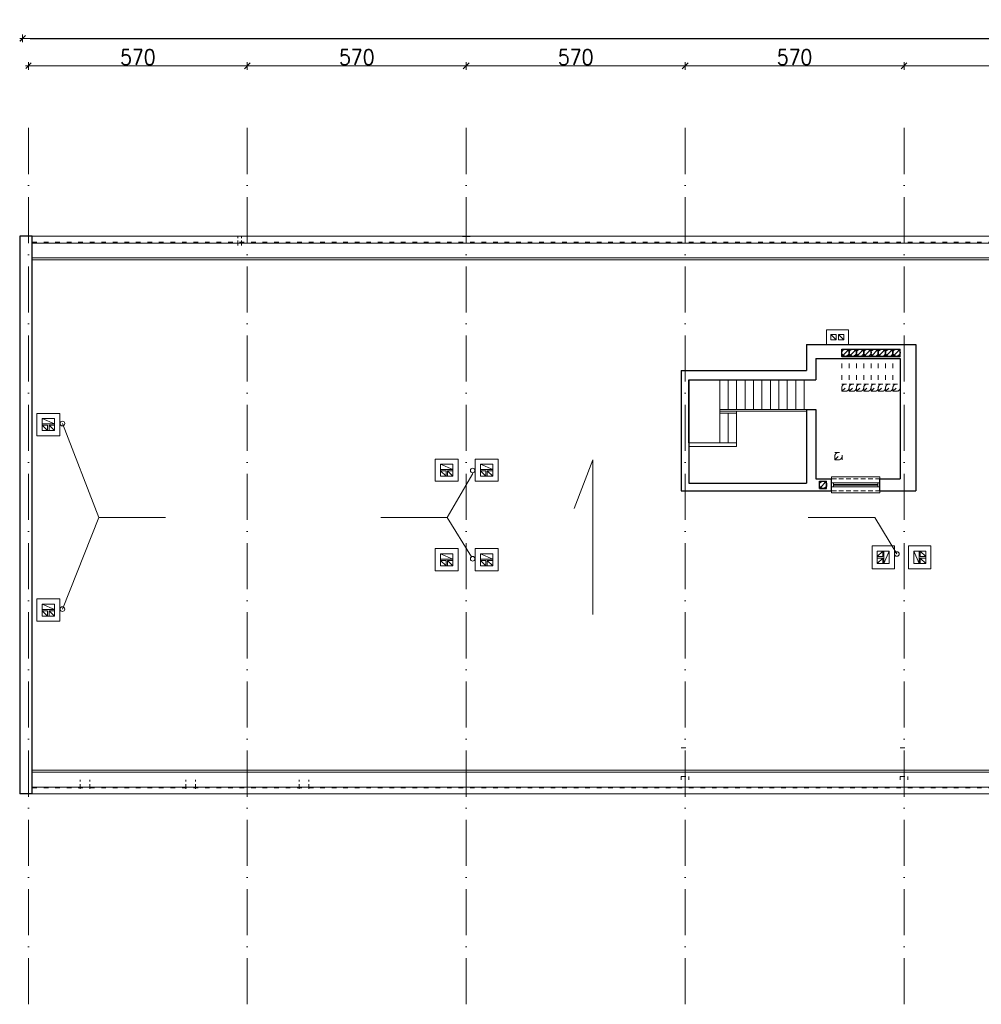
# Model space of a CAD drawing. Header units: millimetres. Extents: x -6513 to 30474, y -6915 to 65597.
# Tile 210 of 256: x -2767 to -263, y 27552 to 30115. Entities that reach past the tile are written whole.
import ezdxf

# ---------------------------------------------------------------- set-up
doc = ezdxf.new("R2010")
doc.units = ezdxf.units.MM
for name, pattern in [('ACAD_ISO03W100', [30, 12, -18]), ('ACAD_ISO10W100', [18, 12, -3, 0, -3]), ('DASHED', [19.05, 12.7, -6.35])]:
    doc.linetypes.add(name, pattern=pattern)
doc.layers.get('0').update_dxf_attribs({"color": 8})
doc.layers.get('Defpoints').update_dxf_attribs({"color": 8})
for name, color, linetype, lineweight in [('A_osie', 8, 'ACAD_ISO10W100', 5), ('A_przerywana', 8, 'ACAD_ISO03W100', 5), ('A_przerywane', 8, 'DASHED', 5), ('A_Wymiary', 8, 'Continuous', 9), ('ARCHWIG CIEŃKO', 8, 'Continuous', 13), ('cieńkie', 8, 'Continuous', 9), ('widokowe ARCHWIG', 8, 'Continuous', 5), ('Ściany ARCHWIG', 8, 'Continuous', 30)]:
    doc.layers.add(name, color=color, linetype=linetype, lineweight=lineweight)
doc.styles.get("Standard").update_dxf_attribs({"font": 'txt.shx', "width": 0.9})
doc.dimstyles.new('1-100 MAŁE WYMIARY DOD', dxfattribs={"dimscale": 4, "dimtxt": 2.5, "dimasz": 2.5, "dimexe": 1.25, "dimexo": 0.625, "dimtad": 1, "dimdec": 0, "dimtxsty": 'Standard', "dimblk": 'znacznik', "dimcen": 2.5, "dimdle": 0.004, "dimse1": 1, "dimse2": 1, "dimadec": 0, "dimazin": 0, "dimtfac": 1, "dimtdec": 0, "dimtmove": 0, "dimatfit": 3, "dimfxl": 0, "dimarcsym": 0})

# ---------------------------------------------------------------- blocks, each defined once
blk = doc.blocks.new('znacznik')
for p, q in [((-0.38, -0.38), (0.34, 0.34)), ((0, 0.5), (0, -0.5)), ((0.38, 0), (-1.43, 0))]:
    blk.add_line(p, q)
blk = doc.blocks.new('*D23')
at = {"layer": 'A_Wymiary', "color": 0, "lineweight": -2}
blk.add_line((-2739.1, 30066.6), (7571.9, 30066.6), dxfattribs=at)
at = {"layer": 'Defpoints', "color": 0}
for p in [(7591.9, 30066.6), (-2759.1, 29562.3), (7591.9, 29562.3)]:
    blk.add_point(p, dxfattribs=at)
at = {"layer": 'A_Wymiary', "color": 0, "lineweight": -2, "xscale": 20, "yscale": 20, "zscale": 20, "rotation": 180}
blk.add_blockref('znacznik', (-2759.1, 30066.6), dxfattribs=at)
at = {"layer": 'A_Wymiary', "color": 0, "lineweight": -2, "xscale": 20, "yscale": 20, "zscale": 20}
blk.add_blockref('znacznik', (7591.9, 30066.6), dxfattribs=at)
at = {"layer": 'A_Wymiary', "color": 0, "insert": (2407.8, 30089.1), "char_height": 40, "attachment_point": 5}
blk.add_mtext('10351', dxfattribs=at)

msp = doc.modelspace()

# ---------------------------------------------------------------- linework, layer by layer
at = {"layer": 'A_osie', "ltscale": 10}
for p, q in [((-2744.073, 27552.269), (-2744.073, 29858.878)), ((-2174.073, 27552.269), (-2174.073, 29858.878)), ((-1604.073, 27552.269), (-1604.073, 29858.878)), ((-1034.073, 27552.269), (-1034.073, 29858.878)), ((-464.073, 27552.269), (-464.073, 29858.878))]:
    msp.add_line(p, q, dxfattribs=at)
at = {"layer": 'A_przerywana'}
for p, q in [((-2734.073, 29535.933), (7571.927, 29535.933)), ((-2734.073, 29535.933), (7571.927, 29535.933)), ((-626.073, 29147.933), (-626.073, 29238.933)), ((-626.073, 29147.933), (-626.073, 29238.933)), ((-607.073, 29147.933), (-607.073, 29238.933)), ((-607.073, 29147.933), (-607.073, 29238.933)), ((-588.073, 29147.933), (-588.073, 29238.933)), ((-588.073, 29147.933), (-588.073, 29238.933)), ((-569.073, 29147.933), (-569.073, 29238.933)), ((-569.073, 29147.933), (-569.073, 29238.933)), ((-550.073, 29147.933), (-550.073, 29238.933)), ((-550.073, 29147.933), (-550.073, 29238.933)), ((-531.073, 29147.933), (-531.073, 29238.933)), ((-531.073, 29147.933), (-531.073, 29238.933)), ((-512.073, 29147.933), (-512.073, 29238.933)), ((-512.073, 29147.933), (-512.073, 29238.933)), ((-493.073, 29147.933), (-493.073, 29238.933)), ((-493.073, 29147.933), (-493.073, 29238.933)), ((-493.073, 29147.933), (-493.073, 29238.933)), ((-493.073, 29147.933), (-493.073, 29238.933)), ((-474.073, 29147.933), (-474.073, 29238.933)), ((-474.073, 29147.933), (-474.073, 29238.933)), ((-626.073, 29147.933), (-607.073, 29166.933)), ((-626.073, 29166.933), (-607.073, 29166.933)), ((-626.073, 29147.933), (-607.073, 29166.933)), ((-626.073, 29166.933), (-607.073, 29166.933)), ((-626.073, 29147.933), (-607.073, 29147.933)), ((-626.073, 29147.933), (-607.073, 29147.933)), ((-607.073, 29147.933), (-607.073, 29166.933)), ((-607.073, 29147.933), (-588.073, 29166.933)), ((-607.073, 29166.933), (-588.073, 29166.933)), ((-607.073, 29147.933), (-607.073, 29166.933)), ((-607.073, 29147.933), (-588.073, 29166.933)), ((-607.073, 29166.933), (-588.073, 29166.933)), ((-607.073, 29147.933), (-588.073, 29147.933)), ((-607.073, 29147.933), (-588.073, 29147.933)), ((-588.073, 29147.933), (-588.073, 29166.933)), ((-588.073, 29147.933), (-569.073, 29166.933)), ((-588.073, 29166.933), (-569.073, 29166.933)), ((-588.073, 29147.933), (-588.073, 29166.933)), ((-588.073, 29147.933), (-569.073, 29166.933)), ((-588.073, 29166.933), (-569.073, 29166.933)), ((-588.073, 29147.933), (-569.073, 29147.933)), ((-588.073, 29147.933), (-569.073, 29147.933)), ((-569.073, 29147.933), (-569.073, 29166.933)), ((-569.073, 29147.933), (-550.073, 29166.933)), ((-569.073, 29166.933), (-550.073, 29166.933)), ((-569.073, 29147.933), (-569.073, 29166.933)), ((-569.073, 29147.933), (-550.073, 29166.933)), ((-569.073, 29166.933), (-550.073, 29166.933)), ((-569.073, 29147.933), (-550.073, 29147.933)), ((-569.073, 29147.933), (-550.073, 29147.933)), ((-550.073, 29147.933), (-550.073, 29166.933)), ((-550.073, 29147.933), (-531.073, 29166.933)), ((-550.073, 29166.933), (-531.073, 29166.933)), ((-550.073, 29147.933), (-550.073, 29166.933)), ((-550.073, 29147.933), (-531.073, 29166.933)), ((-550.073, 29166.933), (-531.073, 29166.933)), ((-550.073, 29147.933), (-531.073, 29147.933)), ((-550.073, 29147.933), (-531.073, 29147.933)), ((-531.073, 29147.933), (-531.073, 29166.933)), ((-531.073, 29147.933), (-512.073, 29166.933)), ((-531.073, 29166.933), (-512.073, 29166.933)), ((-531.073, 29147.933), (-531.073, 29166.933)), ((-531.073, 29147.933), (-512.073, 29166.933)), ((-531.073, 29166.933), (-512.073, 29166.933)), ((-531.073, 29147.933), (-512.073, 29147.933)), ((-531.073, 29147.933), (-512.073, 29147.933)), ((-512.073, 29147.933), (-512.073, 29166.933)), ((-512.073, 29147.933), (-493.073, 29166.933)), ((-512.073, 29166.933), (-493.073, 29166.933)), ((-512.073, 29147.933), (-512.073, 29166.933)), ((-512.073, 29147.933), (-493.073, 29166.933)), ((-512.073, 29166.933), (-493.073, 29166.933)), ((-512.073, 29147.933), (-493.073, 29147.933)), ((-512.073, 29147.933), (-493.073, 29147.933)), ((-493.073, 29147.933), (-474.073, 29166.933)), ((-493.073, 29166.933), (-474.073, 29166.933)), ((-493.073, 29147.933), (-474.073, 29166.933)), ((-493.073, 29166.933), (-474.073, 29166.933)), ((-493.073, 29147.933), (-474.073, 29147.933)), ((-493.073, 29147.933), (-474.073, 29147.933)), ((-644.073, 28969.933), (-644.073, 28988.933)), ((-644.073, 28969.933), (-625.073, 28988.933)), ((-644.073, 28988.933), (-625.073, 28988.933)), ((-644.073, 28969.933), (-644.073, 28988.933)), ((-644.073, 28969.933), (-625.073, 28988.933)), ((-644.073, 28988.933), (-625.073, 28988.933)), ((-625.073, 28969.933), (-625.073, 28988.933)), ((-625.073, 28969.933), (-625.073, 28988.933)), ((-644.073, 28969.933), (-625.073, 28969.933)), ((-644.073, 28969.933), (-625.073, 28969.933)), ((-1044.073, 28219.933), (-1024.073, 28219.933)), ((-1044.073, 28219.933), (-1024.073, 28219.933)), ((-474.073, 28219.933), (-454.073, 28219.933)), ((-474.073, 28219.933), (-454.073, 28219.933)), ((-1044.073, 28136.933), (-1044.073, 28144.933)), ((-1044.073, 28144.933), (-1024.073, 28144.933)), ((-1044.073, 28136.933), (-1044.073, 28144.933)), ((-1044.073, 28144.933), (-1024.073, 28144.933)), ((-1024.073, 28136.933), (-1024.073, 28144.933)), ((-1024.073, 28136.933), (-1024.073, 28144.933)), ((-474.073, 28136.933), (-474.073, 28144.933)), ((-474.073, 28144.933), (-454.073, 28144.933)), ((-474.073, 28136.933), (-474.073, 28144.933)), ((-474.073, 28144.933), (-454.073, 28144.933)), ((-454.073, 28136.933), (-454.073, 28144.933)), ((-454.073, 28136.933), (-454.073, 28144.933)), ((-2734.073, 28115.641), (7571.927, 28115.641)), ((-2734.073, 28115.641), (7571.927, 28115.641))]:
    msp.add_line(p, q, dxfattribs=at)
for centre in [(-616.573, 29157.433), (-616.573, 29157.433), (-597.573, 29157.433), (-597.573, 29157.433), (-578.573, 29157.433), (-578.573, 29157.433), (-559.573, 29157.433), (-559.573, 29157.433), (-540.573, 29157.433), (-540.573, 29157.433), (-521.573, 29157.433), (-521.573, 29157.433), (-502.573, 29157.433), (-502.573, 29157.433), (-483.573, 29157.433), (-483.573, 29157.433), (-634.573, 28979.433), (-634.573, 28979.433)]:
    msp.add_circle(centre, 9.5, dxfattribs=at)
at = {"layer": 'A_przerywane'}
for p, q in [((-2198.98, 29527.933), (-2198.98, 29551.933)), ((-2198.98, 29527.933), (-2198.98, 29551.933)), ((-2188.98, 29527.933), (-2188.98, 29551.933)), ((-2188.98, 29527.933), (-2188.98, 29551.933)), ((-653.073, 28919.933), (-527.073, 28919.933)), ((-653.073, 28919.933), (-527.073, 28919.933)), ((-653.073, 28888.933), (-527.073, 28888.933)), ((-653.073, 28888.933), (-527.073, 28888.933)), ((-2609.073, 28112.933), (-2609.073, 28136.933)), ((-2609.073, 28112.933), (-2609.073, 28136.933)), ((-2584.073, 28112.933), (-2584.073, 28136.933)), ((-2584.073, 28112.933), (-2584.073, 28136.933)), ((-2334.073, 28112.933), (-2334.073, 28136.933)), ((-2334.073, 28112.933), (-2334.073, 28136.933)), ((-2309.073, 28112.933), (-2309.073, 28136.933)), ((-2309.073, 28112.933), (-2309.073, 28136.933)), ((-2039.073, 28112.933), (-2039.073, 28136.933)), ((-2039.073, 28112.933), (-2039.073, 28136.933)), ((-2014.073, 28112.933), (-2014.073, 28136.933)), ((-2014.073, 28112.933), (-2014.073, 28136.933))]:
    msp.add_line(p, q, dxfattribs=at)
at = {"layer": 'A_Wymiary'}
msp.add_line((-2739.073, 30066.555), (7571.927, 30066.555), dxfattribs=at)
at = {"layer": 'A_Wymiary', "ltscale": 10}
for p, q in [((-2724.073, 29994.983), (-2194.073, 29994.983)), ((-2154.073, 29994.983), (-1624.073, 29994.983)), ((-1584.073, 29994.983), (-1054.073, 29994.983)), ((-1014.073, 29994.983), (-484.073, 29994.983)), ((-444.073, 29994.983), (85.927, 29994.983))]:
    msp.add_line(p, q, dxfattribs=at)
at = {"layer": 'ARCHWIG CIEŃKO'}
for p, q in [((-2734.073, 29551.933), (7571.927, 29551.933)), ((-2734.073, 29551.933), (7571.927, 29551.933)), ((-2734.073, 29533.933), (7571.927, 29533.933)), ((-2734.073, 29533.933), (7571.927, 29533.933)), ((-2734.073, 29495.433), (7571.927, 29495.433)), ((-2734.073, 29495.433), (7571.927, 29495.433)), ((-2734.073, 29490.433), (7571.927, 29490.433)), ((-2734.073, 29490.433), (7571.927, 29490.433)), ((-944.073, 29013.933), (-944.073, 29177.933)), ((-944.073, 29013.933), (-944.073, 29177.933)), ((-922.073, 29100.933), (-922.073, 29177.933)), ((-922.073, 29100.933), (-922.073, 29177.933)), ((-900.073, 29100.933), (-900.073, 29177.933)), ((-900.073, 29100.933), (-900.073, 29177.933)), ((-878.073, 29100.933), (-878.073, 29177.933)), ((-878.073, 29100.933), (-878.073, 29177.933)), ((-856.073, 29100.933), (-856.073, 29177.933)), ((-856.073, 29100.933), (-856.073, 29177.933)), ((-834.073, 29100.933), (-834.073, 29177.933)), ((-834.073, 29100.933), (-834.073, 29177.933)), ((-812.073, 29100.933), (-812.073, 29177.933)), ((-812.073, 29100.933), (-812.073, 29177.933)), ((-790.073, 29100.933), (-790.073, 29177.933)), ((-790.073, 29100.933), (-790.073, 29177.933)), ((-768.073, 29100.933), (-768.073, 29177.933)), ((-768.073, 29100.933), (-768.073, 29177.933)), ((-746.073, 29100.933), (-746.073, 29177.933)), ((-746.073, 29100.933), (-746.073, 29177.933)), ((-724.073, 29100.933), (-724.073, 29177.933)), ((-724.073, 29100.933), (-724.073, 29177.933)), ((-944.073, 29100.933), (-718.073, 29100.933)), ((-944.073, 29100.933), (-718.073, 29100.933)), ((-944.073, 29095.933), (-718.073, 29095.933)), ((-944.073, 29095.933), (-718.073, 29095.933)), ((-944.073, 29090.933), (-900.073, 29090.933)), ((-944.073, 29090.933), (-900.073, 29090.933)), ((-922.073, 29013.933), (-922.073, 29090.933)), ((-922.073, 29013.933), (-922.073, 29090.933)), ((-900.073, 29003.933), (-900.073, 29095.933)), ((-900.073, 29003.933), (-900.073, 29095.933)), ((-1024.073, 29013.933), (-900.073, 29013.933)), ((-1024.073, 29013.933), (-900.073, 29013.933)), ((-1024.073, 29003.933), (-900.073, 29003.933)), ((-1024.073, 29003.933), (-900.073, 29003.933)), ((-653.073, 28919.933), (-653.073, 28924.933)), ((-653.073, 28924.933), (-527.073, 28924.933)), ((-653.073, 28919.933), (-653.073, 28924.933)), ((-653.073, 28924.933), (-527.073, 28924.933)), ((-527.073, 28924.933), (-527.073, 28919.933)), ((-527.073, 28924.933), (-527.073, 28919.933)), ((-653.073, 28904.433), (-653.073, 28909.433)), ((-653.073, 28909.433), (-648.073, 28909.433)), ((-653.073, 28904.433), (-653.073, 28909.433)), ((-653.073, 28909.433), (-648.073, 28909.433)), ((-653.073, 28899.433), (-653.073, 28904.433)), ((-653.073, 28899.433), (-653.073, 28904.433)), ((-648.073, 28899.433), (-653.073, 28899.433)), ((-648.073, 28899.433), (-653.073, 28899.433)), ((-653.073, 28888.933), (-653.073, 28883.933)), ((-653.073, 28888.933), (-653.073, 28883.933)), ((-648.073, 28909.433), (-648.073, 28899.433)), ((-648.073, 28909.433), (-532.073, 28909.433)), ((-648.073, 28909.433), (-648.073, 28899.433)), ((-648.073, 28909.433), (-532.073, 28909.433)), ((-648.073, 28905.433), (-532.073, 28905.433)), ((-648.073, 28905.433), (-532.073, 28905.433)), ((-648.073, 28903.433), (-532.073, 28903.433)), ((-648.073, 28903.433), (-532.073, 28903.433)), ((-648.073, 28899.433), (-532.073, 28899.433)), ((-648.073, 28899.433), (-532.073, 28899.433)), ((-532.073, 28904.433), (-532.073, 28909.433)), ((-532.073, 28909.433), (-527.073, 28909.433)), ((-532.073, 28904.433), (-532.073, 28909.433)), ((-532.073, 28909.433), (-527.073, 28909.433)), ((-532.073, 28899.433), (-532.073, 28904.433)), ((-532.073, 28899.433), (-532.073, 28904.433)), ((-527.073, 28899.433), (-532.073, 28899.433)), ((-527.073, 28899.433), (-532.073, 28899.433)), ((-527.073, 28909.433), (-527.073, 28899.433)), ((-527.073, 28909.433), (-527.073, 28899.433)), ((-527.073, 28888.933), (-527.073, 28883.933)), ((-527.073, 28888.933), (-527.073, 28883.933)), ((-651.252, 28883.933), (-653.073, 28883.933)), ((-651.252, 28883.933), (-653.073, 28883.933)), ((-527.073, 28883.933), (-651.252, 28883.933)), ((-527.073, 28883.933), (-651.252, 28883.933)), ((-2734.073, 28161.433), (7571.927, 28161.433)), ((-2734.073, 28161.433), (7571.927, 28161.433)), ((-2734.073, 28156.433), (7571.927, 28156.433)), ((-2734.073, 28156.433), (7571.927, 28156.433)), ((-2734.073, 28117.933), (7571.927, 28117.933)), ((-2734.073, 28117.933), (7571.927, 28117.933)), ((-2734.073, 28099.933), (7571.927, 28099.933)), ((-2734.073, 28099.933), (7571.927, 28099.933))]:
    msp.add_line(p, q, dxfattribs=at)
at = {"layer": 'cieńkie'}
for p, q in [((-609.073, 29307.933), (-666.073, 29307.933)), ((-666.073, 29307.933), (-666.073, 29269.933)), ((-609.073, 29307.933), (-666.073, 29307.933)), ((-666.073, 29307.933), (-666.073, 29269.933)), ((-641.073, 29295.933), (-655.073, 29295.933)), ((-641.073, 29281.933), (-655.073, 29295.933)), ((-655.073, 29281.933), (-655.073, 29295.933)), ((-641.073, 29295.933), (-655.073, 29295.933)), ((-641.073, 29281.933), (-655.073, 29295.933)), ((-655.073, 29281.933), (-655.073, 29295.933)), ((-641.073, 29281.933), (-641.073, 29295.933)), ((-641.073, 29281.933), (-641.073, 29295.933)), ((-641.073, 29281.933), (-641.073, 29295.933)), ((-641.073, 29281.933), (-641.073, 29295.933)), ((-621.073, 29295.933), (-635.073, 29295.933)), ((-621.073, 29281.933), (-635.073, 29295.933)), ((-635.073, 29281.933), (-635.073, 29295.933)), ((-621.073, 29295.933), (-635.073, 29295.933)), ((-621.073, 29281.933), (-635.073, 29295.933)), ((-635.073, 29281.933), (-635.073, 29295.933)), ((-621.073, 29281.933), (-621.073, 29295.933)), ((-621.073, 29281.933), (-621.073, 29295.933)), ((-609.073, 29269.933), (-609.073, 29307.933)), ((-609.073, 29269.933), (-609.073, 29307.933)), ((-655.073, 29281.933), (-641.073, 29281.933)), ((-655.073, 29281.933), (-641.073, 29281.933)), ((-635.073, 29281.933), (-621.073, 29281.933)), ((-635.073, 29281.933), (-621.073, 29281.933)), ((-2662.073, 29090.433), (-2722.073, 29090.433)), ((-2722.073, 29090.433), (-2722.073, 29032.433)), ((-2662.073, 29090.433), (-2722.073, 29090.433)), ((-2722.073, 29090.433), (-2722.073, 29032.433)), ((-2708.073, 29076.933), (-2676.073, 29076.933)), ((-2708.073, 29045.933), (-2708.073, 29076.933)), ((-2676.073, 29062.933), (-2708.073, 29076.933)), ((-2708.073, 29076.933), (-2676.073, 29076.933)), ((-2708.073, 29045.933), (-2708.073, 29076.933)), ((-2676.073, 29062.933), (-2708.073, 29076.933)), ((-2705.573, 29076.933), (-2678.573, 29076.933)), ((-2705.573, 29076.933), (-2678.573, 29076.933)), ((-2676.073, 29076.933), (-2676.073, 29045.933)), ((-2676.073, 29076.933), (-2676.073, 29045.933)), ((-2662.073, 29032.433), (-2662.073, 29090.433)), ((-2662.073, 29032.433), (-2662.073, 29090.433)), ((-2676.073, 29062.933), (-2708.073, 29062.933)), ((-2676.073, 29062.933), (-2708.073, 29062.933)), ((-2694.073, 29059.933), (-2708.073, 29059.933)), ((-2694.073, 29045.933), (-2708.073, 29059.933)), ((-2694.073, 29059.933), (-2708.073, 29059.933)), ((-2694.073, 29045.933), (-2708.073, 29059.933)), ((-2708.073, 29045.933), (-2694.073, 29045.933)), ((-2676.073, 29045.933), (-2708.073, 29045.933)), ((-2708.073, 29045.933), (-2694.073, 29045.933)), ((-2676.073, 29045.933), (-2708.073, 29045.933)), ((-2699.073, 29045.933), (-2685.073, 29045.933)), ((-2699.073, 29045.933), (-2685.073, 29045.933)), ((-2694.073, 29045.933), (-2694.073, 29059.933)), ((-2694.073, 29045.933), (-2694.073, 29059.933)), ((-2676.073, 29059.933), (-2690.073, 29059.933)), ((-2690.073, 29059.933), (-2690.073, 29045.933)), ((-2690.073, 29059.933), (-2676.073, 29045.933)), ((-2676.073, 29059.933), (-2690.073, 29059.933)), ((-2690.073, 29059.933), (-2690.073, 29045.933)), ((-2690.073, 29059.933), (-2676.073, 29045.933)), ((-2676.073, 29045.933), (-2676.073, 29059.933)), ((-2676.073, 29045.933), (-2676.073, 29059.933)), ((-2560.314, 28819.229), (-2655.447, 29064)), ((-2560.314, 28819.229), (-2655.447, 29064)), ((-2722.073, 29032.433), (-2662.073, 29032.433)), ((-2722.073, 29032.433), (-2662.073, 29032.433)), ((-1624.66, 28971.625), (-1684.66, 28971.625)), ((-1684.66, 28971.625), (-1684.66, 28913.625)), ((-1624.66, 28971.625), (-1684.66, 28971.625)), ((-1684.66, 28971.625), (-1684.66, 28913.625)), ((-1624.66, 28971.625), (-1624.66, 28913.625)), ((-1624.66, 28913.625), (-1624.66, 28971.625)), ((-1624.66, 28971.625), (-1624.66, 28913.625)), ((-1624.66, 28913.625), (-1624.66, 28971.625)), ((-1521.167, 28971.625), (-1581.167, 28971.625)), ((-1581.167, 28971.625), (-1581.167, 28913.625)), ((-1521.167, 28971.625), (-1581.167, 28971.625)), ((-1581.167, 28971.625), (-1581.167, 28913.625)), ((-1521.167, 28913.625), (-1521.167, 28971.625)), ((-1521.167, 28913.625), (-1521.167, 28971.625)), ((-1670.66, 28958.125), (-1638.66, 28958.125)), ((-1670.66, 28927.125), (-1670.66, 28958.125)), ((-1638.66, 28944.125), (-1670.66, 28958.125)), ((-1670.66, 28958.125), (-1638.66, 28958.125)), ((-1670.66, 28927.125), (-1670.66, 28958.125)), ((-1638.66, 28944.125), (-1670.66, 28958.125)), ((-1638.66, 28944.125), (-1670.66, 28944.125)), ((-1638.66, 28944.125), (-1670.66, 28944.125)), ((-1656.66, 28941.125), (-1670.66, 28941.125)), ((-1656.66, 28927.125), (-1670.66, 28941.125)), ((-1656.66, 28941.125), (-1670.66, 28941.125)), ((-1656.66, 28927.125), (-1670.66, 28941.125)), ((-1668.16, 28958.125), (-1641.16, 28958.125)), ((-1668.16, 28958.125), (-1641.16, 28958.125)), ((-1656.66, 28927.125), (-1656.66, 28941.125)), ((-1656.66, 28927.125), (-1656.66, 28941.125)), ((-1638.66, 28941.125), (-1652.66, 28941.125)), ((-1652.66, 28941.125), (-1652.66, 28927.125)), ((-1652.66, 28941.125), (-1638.66, 28927.125)), ((-1638.66, 28941.125), (-1652.66, 28941.125)), ((-1652.66, 28941.125), (-1652.66, 28927.125)), ((-1652.66, 28941.125), (-1638.66, 28927.125)), ((-1638.66, 28958.125), (-1638.66, 28927.125)), ((-1638.66, 28958.125), (-1638.66, 28927.125)), ((-1638.66, 28927.125), (-1638.66, 28941.125)), ((-1638.66, 28927.125), (-1638.66, 28941.125)), ((-1567.167, 28958.125), (-1535.167, 28958.125)), ((-1567.167, 28927.125), (-1567.167, 28958.125)), ((-1535.167, 28944.125), (-1567.167, 28958.125)), ((-1567.167, 28958.125), (-1535.167, 28958.125)), ((-1567.167, 28927.125), (-1567.167, 28958.125)), ((-1535.167, 28944.125), (-1567.167, 28958.125)), ((-1535.167, 28944.125), (-1567.167, 28944.125)), ((-1535.167, 28944.125), (-1567.167, 28944.125)), ((-1553.167, 28941.125), (-1567.167, 28941.125)), ((-1553.167, 28927.125), (-1567.167, 28941.125)), ((-1553.167, 28941.125), (-1567.167, 28941.125)), ((-1553.167, 28927.125), (-1567.167, 28941.125)), ((-1564.667, 28958.125), (-1537.667, 28958.125)), ((-1564.667, 28958.125), (-1537.667, 28958.125)), ((-1553.167, 28927.125), (-1553.167, 28941.125)), ((-1553.167, 28927.125), (-1553.167, 28941.125)), ((-1535.167, 28941.125), (-1549.167, 28941.125)), ((-1549.167, 28941.125), (-1549.167, 28927.125)), ((-1549.167, 28941.125), (-1535.167, 28927.125)), ((-1535.167, 28941.125), (-1549.167, 28941.125)), ((-1549.167, 28941.125), (-1549.167, 28927.125)), ((-1549.167, 28941.125), (-1535.167, 28927.125)), ((-1535.167, 28958.125), (-1535.167, 28927.125)), ((-1535.167, 28958.125), (-1535.167, 28927.125)), ((-1535.167, 28927.125), (-1535.167, 28941.125)), ((-1535.167, 28927.125), (-1535.167, 28941.125)), ((-1684.66, 28913.625), (-1624.66, 28913.625)), ((-1684.66, 28913.625), (-1624.66, 28913.625)), ((-1670.66, 28927.125), (-1656.66, 28927.125)), ((-1638.66, 28927.125), (-1670.66, 28927.125)), ((-1670.66, 28927.125), (-1656.66, 28927.125)), ((-1638.66, 28927.125), (-1670.66, 28927.125)), ((-1661.66, 28927.125), (-1647.66, 28927.125)), ((-1661.66, 28927.125), (-1647.66, 28927.125)), ((-1653.47, 28819.229), (-1587.231, 28934.119)), ((-1653.47, 28819.229), (-1587.231, 28934.119)), ((-1521.167, 28913.625), (-1581.167, 28913.625)), ((-1581.167, 28913.625), (-1521.167, 28913.625)), ((-1521.167, 28913.625), (-1581.167, 28913.625)), ((-1581.167, 28913.625), (-1521.167, 28913.625)), ((-1567.167, 28927.125), (-1553.167, 28927.125)), ((-1535.167, 28927.125), (-1567.167, 28927.125)), ((-1567.167, 28927.125), (-1553.167, 28927.125)), ((-1535.167, 28927.125), (-1567.167, 28927.125)), ((-1558.167, 28927.125), (-1544.167, 28927.125)), ((-1558.167, 28927.125), (-1544.167, 28927.125)), ((-2560.314, 28819.229), (-2655.447, 28581)), ((-2560.314, 28819.229), (-2655.447, 28581)), ((-2560.314, 28819.229), (-2387.16, 28819.229)), ((-2560.314, 28819.229), (-2387.16, 28819.229)), ((-1826.624, 28819.229), (-1653.47, 28819.229)), ((-1826.624, 28819.229), (-1653.47, 28819.229)), ((-1653.47, 28819.229), (-1590.605, 28716.962)), ((-1653.47, 28819.229), (-1590.605, 28716.962)), ((-713.652, 28819.229), (-540.499, 28819.229)), ((-713.652, 28819.229), (-540.499, 28819.229)), ((-540.499, 28819.229), (-482.74, 28724.473)), ((-540.499, 28819.229), (-482.74, 28724.473)), ((-1624.66, 28738.433), (-1684.66, 28738.433)), ((-1684.66, 28738.433), (-1684.66, 28680.433)), ((-1624.66, 28738.433), (-1684.66, 28738.433)), ((-1684.66, 28738.433), (-1684.66, 28680.433)), ((-1624.66, 28738.433), (-1624.66, 28680.433)), ((-1624.66, 28680.433), (-1624.66, 28738.433)), ((-1624.66, 28738.433), (-1624.66, 28680.433)), ((-1624.66, 28680.433), (-1624.66, 28738.433)), ((-1521.167, 28738.433), (-1581.167, 28738.433)), ((-1581.167, 28738.433), (-1581.167, 28680.433)), ((-1521.167, 28738.433), (-1581.167, 28738.433)), ((-1581.167, 28738.433), (-1581.167, 28680.433)), ((-1521.167, 28680.433), (-1521.167, 28738.433)), ((-1521.167, 28680.433), (-1521.167, 28738.433)), ((-547.198, 28745.933), (-547.198, 28685.933)), ((-489.198, 28745.933), (-547.198, 28745.933)), ((-547.198, 28745.933), (-547.198, 28685.933)), ((-489.198, 28745.933), (-547.198, 28745.933)), ((-533.698, 28731.933), (-533.698, 28717.933)), ((-519.698, 28731.933), (-533.698, 28731.933)), ((-533.698, 28699.933), (-533.698, 28731.933)), ((-533.698, 28731.933), (-502.698, 28731.933)), ((-533.698, 28717.933), (-519.698, 28731.933)), ((-533.698, 28731.933), (-533.698, 28717.933)), ((-519.698, 28731.933), (-533.698, 28731.933)), ((-533.698, 28699.933), (-533.698, 28731.933)), ((-533.698, 28731.933), (-502.698, 28731.933)), ((-533.698, 28717.933), (-519.698, 28731.933)), ((-519.698, 28717.933), (-519.698, 28731.933)), ((-519.698, 28717.933), (-519.698, 28731.933)), ((-516.698, 28699.933), (-516.698, 28731.933)), ((-516.698, 28699.933), (-502.698, 28731.933)), ((-516.698, 28699.933), (-516.698, 28731.933)), ((-516.698, 28699.933), (-502.698, 28731.933)), ((-502.698, 28731.933), (-502.698, 28699.933)), ((-502.698, 28731.933), (-502.698, 28699.933)), ((-489.198, 28685.933), (-489.198, 28745.933)), ((-489.198, 28685.933), (-489.198, 28745.933)), ((-452.208, 28685.933), (-452.208, 28745.933)), ((-452.208, 28745.933), (-394.208, 28745.933)), ((-452.208, 28685.933), (-452.208, 28745.933)), ((-452.208, 28745.933), (-394.208, 28745.933)), ((-438.708, 28731.933), (-438.708, 28699.933)), ((-407.708, 28731.933), (-438.708, 28731.933)), ((-424.708, 28699.933), (-438.708, 28731.933)), ((-438.708, 28731.933), (-438.708, 28699.933)), ((-407.708, 28731.933), (-438.708, 28731.933)), ((-424.708, 28699.933), (-438.708, 28731.933)), ((-424.708, 28699.933), (-424.708, 28731.933)), ((-424.708, 28699.933), (-424.708, 28731.933)), ((-421.708, 28717.933), (-421.708, 28731.933)), ((-421.708, 28731.933), (-407.708, 28731.933)), ((-407.708, 28717.933), (-421.708, 28731.933)), ((-421.708, 28717.933), (-421.708, 28731.933)), ((-421.708, 28731.933), (-407.708, 28731.933)), ((-407.708, 28717.933), (-421.708, 28731.933)), ((-407.708, 28731.933), (-407.708, 28717.933)), ((-407.708, 28699.933), (-407.708, 28731.933)), ((-407.708, 28731.933), (-407.708, 28717.933)), ((-407.708, 28699.933), (-407.708, 28731.933)), ((-394.208, 28745.933), (-394.208, 28685.933)), ((-394.208, 28745.933), (-394.208, 28685.933)), ((-1670.66, 28724.933), (-1638.66, 28724.933)), ((-1670.66, 28693.933), (-1670.66, 28724.933)), ((-1638.66, 28710.933), (-1670.66, 28724.933)), ((-1670.66, 28724.933), (-1638.66, 28724.933)), ((-1670.66, 28693.933), (-1670.66, 28724.933)), ((-1638.66, 28710.933), (-1670.66, 28724.933)), ((-1638.66, 28710.933), (-1670.66, 28710.933)), ((-1638.66, 28710.933), (-1670.66, 28710.933)), ((-1656.66, 28707.933), (-1670.66, 28707.933)), ((-1656.66, 28693.933), (-1670.66, 28707.933)), ((-1656.66, 28707.933), (-1670.66, 28707.933)), ((-1656.66, 28693.933), (-1670.66, 28707.933)), ((-1668.16, 28724.933), (-1641.16, 28724.933)), ((-1668.16, 28724.933), (-1641.16, 28724.933)), ((-1656.66, 28693.933), (-1656.66, 28707.933)), ((-1656.66, 28693.933), (-1656.66, 28707.933)), ((-1638.66, 28707.933), (-1652.66, 28707.933)), ((-1652.66, 28707.933), (-1652.66, 28693.933)), ((-1652.66, 28707.933), (-1638.66, 28693.933)), ((-1638.66, 28707.933), (-1652.66, 28707.933)), ((-1652.66, 28707.933), (-1652.66, 28693.933)), ((-1652.66, 28707.933), (-1638.66, 28693.933)), ((-1638.66, 28724.933), (-1638.66, 28693.933)), ((-1638.66, 28724.933), (-1638.66, 28693.933)), ((-1638.66, 28693.933), (-1638.66, 28707.933)), ((-1638.66, 28693.933), (-1638.66, 28707.933)), ((-1567.167, 28724.933), (-1535.167, 28724.933)), ((-1567.167, 28693.933), (-1567.167, 28724.933)), ((-1535.167, 28710.933), (-1567.167, 28724.933)), ((-1567.167, 28724.933), (-1535.167, 28724.933)), ((-1567.167, 28693.933), (-1567.167, 28724.933)), ((-1535.167, 28710.933), (-1567.167, 28724.933)), ((-1535.167, 28710.933), (-1567.167, 28710.933)), ((-1535.167, 28710.933), (-1567.167, 28710.933)), ((-1553.167, 28707.933), (-1567.167, 28707.933)), ((-1553.167, 28693.933), (-1567.167, 28707.933)), ((-1553.167, 28707.933), (-1567.167, 28707.933)), ((-1553.167, 28693.933), (-1567.167, 28707.933)), ((-1564.667, 28724.933), (-1537.667, 28724.933)), ((-1564.667, 28724.933), (-1537.667, 28724.933)), ((-1553.167, 28693.933), (-1553.167, 28707.933)), ((-1553.167, 28693.933), (-1553.167, 28707.933)), ((-1535.167, 28707.933), (-1549.167, 28707.933)), ((-1549.167, 28707.933), (-1549.167, 28693.933)), ((-1549.167, 28707.933), (-1535.167, 28693.933)), ((-1535.167, 28707.933), (-1549.167, 28707.933)), ((-1549.167, 28707.933), (-1549.167, 28693.933)), ((-1549.167, 28707.933), (-1535.167, 28693.933)), ((-1535.167, 28724.933), (-1535.167, 28693.933)), ((-1535.167, 28724.933), (-1535.167, 28693.933)), ((-1535.167, 28693.933), (-1535.167, 28707.933)), ((-1535.167, 28693.933), (-1535.167, 28707.933)), ((-533.698, 28717.933), (-519.698, 28717.933)), ((-533.698, 28717.933), (-519.698, 28717.933)), ((-533.698, 28713.933), (-533.698, 28699.933)), ((-519.698, 28713.933), (-533.698, 28713.933)), ((-519.698, 28713.933), (-533.698, 28699.933)), ((-533.698, 28713.933), (-533.698, 28699.933)), ((-519.698, 28713.933), (-533.698, 28713.933)), ((-519.698, 28713.933), (-533.698, 28699.933)), ((-519.698, 28699.933), (-519.698, 28713.933)), ((-519.698, 28699.933), (-519.698, 28713.933)), ((-502.698, 28729.433), (-502.698, 28702.433)), ((-502.698, 28729.433), (-502.698, 28702.433)), ((-438.708, 28729.433), (-438.708, 28702.433)), ((-438.708, 28729.433), (-438.708, 28702.433)), ((-407.708, 28717.933), (-421.708, 28717.933)), ((-407.708, 28717.933), (-421.708, 28717.933)), ((-421.708, 28699.933), (-421.708, 28713.933)), ((-421.708, 28713.933), (-407.708, 28713.933)), ((-421.708, 28713.933), (-407.708, 28699.933)), ((-421.708, 28699.933), (-421.708, 28713.933)), ((-421.708, 28713.933), (-407.708, 28713.933)), ((-421.708, 28713.933), (-407.708, 28699.933)), ((-407.708, 28713.933), (-407.708, 28699.933)), ((-407.708, 28713.933), (-407.708, 28699.933)), ((-1684.66, 28680.433), (-1624.66, 28680.433)), ((-1684.66, 28680.433), (-1624.66, 28680.433)), ((-1670.66, 28693.933), (-1656.66, 28693.933)), ((-1638.66, 28693.933), (-1670.66, 28693.933)), ((-1670.66, 28693.933), (-1656.66, 28693.933)), ((-1638.66, 28693.933), (-1670.66, 28693.933)), ((-1661.66, 28693.933), (-1647.66, 28693.933)), ((-1661.66, 28693.933), (-1647.66, 28693.933)), ((-1581.167, 28680.433), (-1521.167, 28680.433)), ((-1581.167, 28680.433), (-1521.167, 28680.433)), ((-1567.167, 28693.933), (-1553.167, 28693.933)), ((-1535.167, 28693.933), (-1567.167, 28693.933)), ((-1567.167, 28693.933), (-1553.167, 28693.933)), ((-1535.167, 28693.933), (-1567.167, 28693.933)), ((-1558.167, 28693.933), (-1544.167, 28693.933)), ((-1558.167, 28693.933), (-1544.167, 28693.933)), ((-547.198, 28685.933), (-489.198, 28685.933)), ((-547.198, 28685.933), (-489.198, 28685.933)), ((-502.698, 28699.933), (-533.698, 28699.933)), ((-533.698, 28699.933), (-519.698, 28699.933)), ((-502.698, 28699.933), (-533.698, 28699.933)), ((-533.698, 28699.933), (-519.698, 28699.933)), ((-394.208, 28685.933), (-452.208, 28685.933)), ((-394.208, 28685.933), (-452.208, 28685.933)), ((-438.708, 28699.933), (-407.708, 28699.933)), ((-438.708, 28699.933), (-407.708, 28699.933)), ((-407.708, 28699.933), (-421.708, 28699.933)), ((-407.708, 28699.933), (-421.708, 28699.933)), ((-2662.073, 28607.433), (-2722.073, 28607.433)), ((-2722.073, 28607.433), (-2722.073, 28549.433)), ((-2662.073, 28607.433), (-2722.073, 28607.433)), ((-2722.073, 28607.433), (-2722.073, 28549.433)), ((-2662.073, 28549.433), (-2662.073, 28607.433)), ((-2662.073, 28549.433), (-2662.073, 28607.433)), ((-2708.073, 28593.933), (-2676.073, 28593.933)), ((-2708.073, 28562.933), (-2708.073, 28593.933)), ((-2676.073, 28579.933), (-2708.073, 28593.933)), ((-2708.073, 28593.933), (-2676.073, 28593.933)), ((-2708.073, 28562.933), (-2708.073, 28593.933)), ((-2676.073, 28579.933), (-2708.073, 28593.933)), ((-2676.073, 28579.933), (-2708.073, 28579.933)), ((-2676.073, 28579.933), (-2708.073, 28579.933)), ((-2705.573, 28593.933), (-2678.573, 28593.933)), ((-2705.573, 28593.933), (-2678.573, 28593.933)), ((-2676.073, 28593.933), (-2676.073, 28562.933)), ((-2676.073, 28593.933), (-2676.073, 28562.933)), ((-2694.073, 28576.933), (-2708.073, 28576.933)), ((-2694.073, 28562.933), (-2708.073, 28576.933)), ((-2694.073, 28576.933), (-2708.073, 28576.933)), ((-2694.073, 28562.933), (-2708.073, 28576.933)), ((-2708.073, 28562.933), (-2694.073, 28562.933)), ((-2676.073, 28562.933), (-2708.073, 28562.933)), ((-2708.073, 28562.933), (-2694.073, 28562.933)), ((-2676.073, 28562.933), (-2708.073, 28562.933)), ((-2699.073, 28562.933), (-2685.073, 28562.933)), ((-2699.073, 28562.933), (-2685.073, 28562.933)), ((-2694.073, 28562.933), (-2694.073, 28576.933)), ((-2694.073, 28562.933), (-2694.073, 28576.933)), ((-2676.073, 28576.933), (-2690.073, 28576.933)), ((-2690.073, 28576.933), (-2690.073, 28562.933)), ((-2690.073, 28576.933), (-2676.073, 28562.933)), ((-2676.073, 28576.933), (-2690.073, 28576.933)), ((-2690.073, 28576.933), (-2690.073, 28562.933)), ((-2690.073, 28576.933), (-2676.073, 28562.933)), ((-2676.073, 28562.933), (-2676.073, 28576.933)), ((-2676.073, 28562.933), (-2676.073, 28576.933)), ((-2722.073, 28549.433), (-2662.073, 28549.433)), ((-2722.073, 28549.433), (-2662.073, 28549.433))]:
    msp.add_line(p, q, dxfattribs=at)
for centre in [(-2655.447, 29064), (-2655.447, 29064), (-1587.231, 28941.811), (-1587.231, 28941.811), (-1587.231, 28712), (-1587.231, 28712), (-482.74, 28724.473), (-482.74, 28724.473), (-2655.447, 28581), (-2655.447, 28581)]:
    msp.add_circle(centre, 6, dxfattribs=at)
at = {"layer": 'widokowe ARCHWIG'}
for p, q in [((-1274.098, 28969.258), (-1322.94, 28842.746)), ((-1274.098, 28567.326), (-1274.098, 28969.258))]:
    msp.add_line(p, q, dxfattribs=at)
at = {"layer": 'Ściany ARCHWIG'}
for p, q in [((-2734.073, 29551.933), (-2766.073, 29551.933)), ((-2766.073, 29551.933), (-2766.073, 28099.933)), ((-2734.073, 29551.933), (-2766.073, 29551.933)), ((-2766.073, 29551.933), (-2766.073, 28099.933)), ((-2734.073, 28099.933), (-2734.073, 29551.933)), ((-2734.073, 28099.933), (-2734.073, 29551.933)), ((-1614.073, 29551.933), (-1594.073, 29551.933)), ((-1614.073, 29551.933), (-1594.073, 29551.933)), ((-718.073, 29269.933), (-433.073, 29269.933)), ((-718.073, 29269.933), (-718.073, 29201.933)), ((-718.073, 29269.933), (-433.073, 29269.933)), ((-718.073, 29269.933), (-718.073, 29201.933)), ((-433.073, 29269.933), (-433.073, 28888.933)), ((-433.073, 29269.933), (-433.073, 28888.933)), ((-626.073, 29257.933), (-474.073, 29257.933)), ((-626.073, 29238.933), (-626.073, 29257.933)), ((-626.073, 29238.933), (-607.073, 29257.933)), ((-626.073, 29257.933), (-474.073, 29257.933)), ((-626.073, 29238.933), (-626.073, 29257.933)), ((-626.073, 29238.933), (-607.073, 29257.933)), ((-607.073, 29238.933), (-607.073, 29257.933)), ((-607.073, 29238.933), (-588.073, 29257.933)), ((-607.073, 29238.933), (-607.073, 29257.933)), ((-607.073, 29238.933), (-588.073, 29257.933)), ((-588.073, 29238.933), (-588.073, 29257.933)), ((-588.073, 29238.933), (-569.073, 29257.933)), ((-588.073, 29238.933), (-588.073, 29257.933)), ((-588.073, 29238.933), (-569.073, 29257.933)), ((-569.073, 29238.933), (-569.073, 29257.933)), ((-569.073, 29238.933), (-550.073, 29257.933)), ((-569.073, 29238.933), (-569.073, 29257.933)), ((-569.073, 29238.933), (-550.073, 29257.933)), ((-550.073, 29238.933), (-550.073, 29257.933)), ((-550.073, 29238.933), (-531.073, 29257.933)), ((-550.073, 29238.933), (-550.073, 29257.933)), ((-550.073, 29238.933), (-531.073, 29257.933)), ((-531.073, 29238.933), (-531.073, 29257.933)), ((-531.073, 29238.933), (-512.073, 29257.933)), ((-531.073, 29238.933), (-531.073, 29257.933)), ((-531.073, 29238.933), (-512.073, 29257.933)), ((-512.073, 29238.933), (-512.073, 29257.933)), ((-512.073, 29238.933), (-493.073, 29257.933)), ((-512.073, 29238.933), (-512.073, 29257.933)), ((-512.073, 29238.933), (-493.073, 29257.933)), ((-493.073, 29238.933), (-493.073, 29257.933)), ((-493.073, 29238.933), (-474.073, 29257.933)), ((-493.073, 29238.933), (-493.073, 29257.933)), ((-493.073, 29238.933), (-474.073, 29257.933)), ((-474.073, 29238.933), (-474.073, 29257.933)), ((-474.073, 29238.933), (-474.073, 29257.933)), ((-694.073, 29232.933), (-694.073, 29177.933)), ((-694.073, 29232.933), (-474.073, 29232.933)), ((-694.073, 29232.933), (-694.073, 29177.933)), ((-694.073, 29232.933), (-474.073, 29232.933)), ((-626.073, 29238.933), (-474.073, 29238.933)), ((-626.073, 29238.933), (-474.073, 29238.933)), ((-474.073, 29232.933), (-474.073, 28919.933)), ((-474.073, 29232.933), (-474.073, 28919.933)), ((-1044.073, 29201.933), (-718.073, 29201.933)), ((-1044.073, 29201.933), (-1044.073, 28888.933)), ((-1044.073, 29201.933), (-718.073, 29201.933)), ((-1044.073, 29201.933), (-1044.073, 28888.933)), ((-1024.073, 29177.933), (-694.073, 29177.933)), ((-1024.073, 29177.933), (-1024.073, 28908.933)), ((-1024.073, 29013.933), (-1024.073, 29177.933)), ((-1024.073, 29177.933), (-694.073, 29177.933)), ((-1024.073, 29177.933), (-1024.073, 28908.933)), ((-1024.073, 29013.933), (-1024.073, 29177.933)), ((-718.073, 29100.933), (-718.073, 28908.933)), ((-718.073, 29100.933), (-694.073, 29100.933)), ((-718.073, 29100.933), (-718.073, 28908.933)), ((-718.073, 29100.933), (-694.073, 29100.933)), ((-694.073, 29100.933), (-694.073, 28919.933)), ((-694.073, 29100.933), (-694.073, 28919.933)), ((-694.073, 28919.933), (-653.073, 28919.933)), ((-694.073, 28919.933), (-653.073, 28919.933)), ((-684.571, 28894.954), (-684.571, 28913.954)), ((-684.571, 28894.954), (-665.571, 28913.954)), ((-684.571, 28913.954), (-665.571, 28913.954)), ((-684.571, 28894.954), (-684.571, 28913.954)), ((-684.571, 28894.954), (-665.571, 28913.954)), ((-684.571, 28913.954), (-665.571, 28913.954)), ((-665.571, 28894.954), (-665.571, 28913.954)), ((-665.571, 28894.954), (-665.571, 28913.954)), ((-653.073, 28888.933), (-653.073, 28919.933)), ((-653.073, 28888.933), (-653.073, 28919.933)), ((-527.073, 28919.933), (-474.073, 28919.933)), ((-527.073, 28888.933), (-527.073, 28919.933)), ((-527.073, 28919.933), (-474.073, 28919.933)), ((-527.073, 28888.933), (-527.073, 28919.933)), ((-1044.073, 28888.933), (-653.073, 28888.933)), ((-1044.073, 28888.933), (-653.073, 28888.933)), ((-1024.073, 28908.933), (-718.073, 28908.933)), ((-1024.073, 28908.933), (-718.073, 28908.933)), ((-1024.073, 28888.933), (-653.073, 28888.933)), ((-1024.073, 28888.933), (-653.073, 28888.933)), ((-684.571, 28894.954), (-665.571, 28894.954)), ((-684.571, 28894.954), (-665.571, 28894.954)), ((-527.073, 28888.933), (-433.073, 28888.933)), ((-527.073, 28888.933), (-433.073, 28888.933)), ((-2734.073, 28099.933), (-2766.073, 28099.933)), ((-2734.073, 28099.933), (-2766.073, 28099.933))]:
    msp.add_line(p, q, dxfattribs=at)
for centre in [(-616.573, 29248.433), (-616.573, 29248.433), (-597.573, 29248.433), (-597.573, 29248.433), (-578.573, 29248.433), (-578.573, 29248.433), (-559.573, 29248.433), (-559.573, 29248.433), (-540.573, 29248.433), (-540.573, 29248.433), (-521.573, 29248.433), (-521.573, 29248.433), (-502.573, 29248.433), (-502.573, 29248.433), (-483.573, 29248.433), (-483.573, 29248.433), (-675.071, 28904.454), (-675.071, 28904.454)]:
    msp.add_circle(centre, 9.5, dxfattribs=at)

# ---------------------------------------------------------------- block references
at = {"layer": 'A_Wymiary', "xscale": 20, "yscale": 20, "zscale": 20, "rotation": 180}
msp.add_blockref('znacznik', (-2759.073, 30066.555), dxfattribs=at)
at = {"layer": 'A_Wymiary', "ltscale": 10, "xscale": 20, "yscale": 20, "zscale": 20, "rotation": 180}
for p in [(-2744.073, 29994.983), (-2174.073, 29994.983), (-1604.073, 29994.983), (-1034.073, 29994.983), (-464.073, 29994.983)]:
    msp.add_blockref('znacznik', p, dxfattribs=at)
at = {"layer": 'A_Wymiary', "ltscale": 10, "xscale": 20, "yscale": 20, "zscale": 20}
for p in [(-2174.073, 29994.983), (-1604.073, 29994.983), (-1034.073, 29994.983), (-464.073, 29994.983)]:
    msp.add_blockref('znacznik', p, dxfattribs=at)

# ---------------------------------------------------------------- texts
at = {"layer": 'A_Wymiary', "ltscale": 10, "char_height": 40, "attachment_point": 5}
for insert in [(-2459.073, 30017.483), (-1889.073, 30017.483), (-1319.073, 30017.483), (-749.073, 30017.483)]:
    msp.add_mtext('570', dxfattribs=dict(at, insert=insert))

# ---------------------------------------------------------------- dimensions: what is measured, and where the dimension line sits
at = {"layer": 'A_Wymiary'}
dim = msp.add_linear_dim(base=(7591.927, 30066.555), p1=(-2759.073, 29562.262), p2=(7591.927, 29562.262), dimstyle='1-100 MAŁE WYMIARY DOD', override={"dimtxt": 10, "dimasz": 5}, dxfattribs=at)
dim.commit()
dim.dimension.update_dxf_attribs({"geometry": '*D23', "text_midpoint": (2407.759, 30066.555), "dimtype": 160})

doc.saveas('drawing.dxf')
